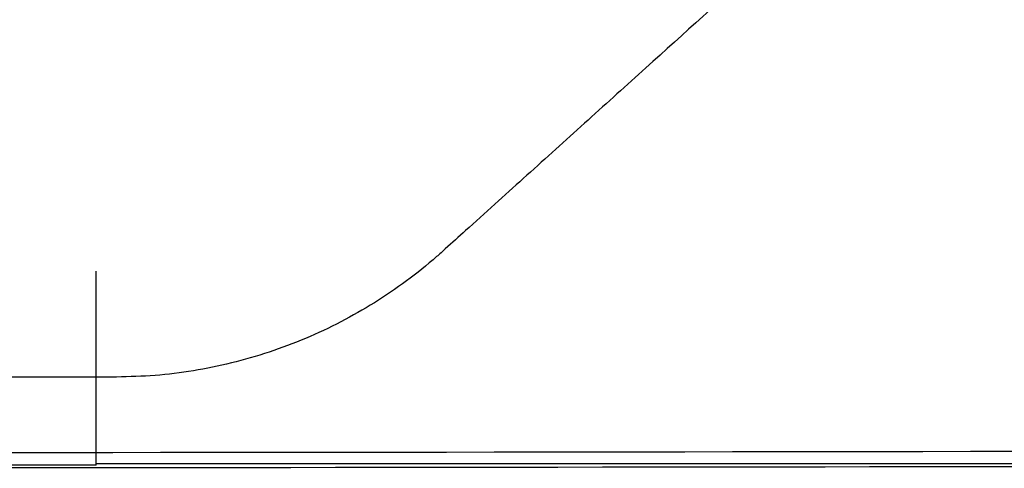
# Model space of a CAD drawing. Header units: millimetres. Extents: x -0.57 to 0.95, y -0.4 to 0.71.
# Tile 99 of 256: x 0.17904 to 0.18914, y 0.14186 to 0.14646. Entities that reach past the tile are written whole.
import ezdxf

# ---------------------------------------------------------------- set-up
doc = ezdxf.new("R2010")
doc.units = ezdxf.units.MM
doc.layers.add('FORMAT', color=7, linetype='Continuous')

msp = doc.modelspace()

# ---------------------------------------------------------------- linework, layer by layer
at = {"layer": 'FORMAT', "color": 7, "linetype": 'Continuous', "lineweight": 25}
for p, q in [((0.179822, 0.141895), (0.179822, 0.143885)), ((0.195072, 0.141912), (0.179822, 0.141912)), ((0.179822, 0.141895), (0.176822, 0.141895))]:
    msp.add_line(p, q, dxfattribs=at)
msp.add_arc((0.163816, 17.282547), 17.140682, 269.90893, 270.104481, dxfattribs=at)
msp.add_open_spline([(0.199586, 0.158709), (0.19904, 0.158215), (0.197955, 0.157237), (0.19634, 0.15578), (0.194751, 0.154347), (0.193187, 0.152936), (0.191647, 0.151548), (0.189833, 0.149911), (0.187749, 0.148033), (0.185973, 0.14643), (0.184796, 0.145369), (0.184305, 0.144926), (0.18391, 0.14457), (0.183644, 0.144329), (0.183444, 0.14415), (0.183247, 0.143972), (0.182905, 0.143699), (0.18234, 0.143346), (0.181724, 0.143088), (0.181211, 0.14294), (0.18082, 0.14286), (0.180426, 0.14281), (0.180162, 0.142804), (0.18003, 0.1428)], degree=3, knots=[0, 0, 0, 0, 0.086734, 0.17211, 0.256131, 0.338794, 0.420101, 0.500052, 0.626319, 0.75009, 0.781415, 0.812604, 0.827982, 0.843863, 0.854811, 0.859492, 0.875108, 0.906215, 0.937529, 0.953317, 0.968924, 0.984452, 1, 1, 1, 1], dxfattribs=at)
for points in [[(0.18003, 0.1428), (0.174632, 0.142795), (0.169226, 0.142793), (0.163821, 0.142793)], [(0.163821, 0.14202), (0.17428, 0.14202), (0.184739, 0.14203), (0.195141, 0.142049)]]:
    msp.add_open_spline(points, degree=3, dxfattribs=at)

doc.saveas('drawing.dxf')
